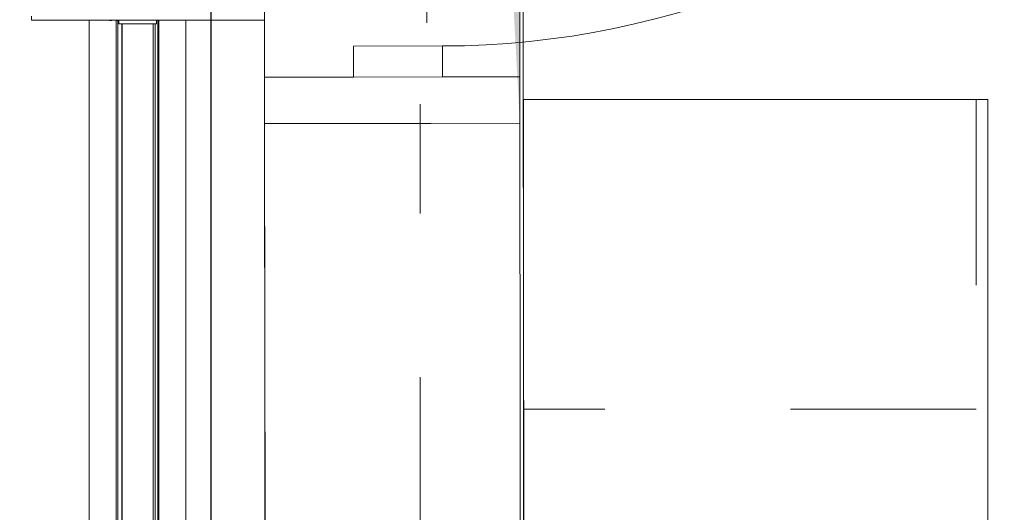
# Model space of a CAD drawing. Header units: millimetres. Extents: x 11681 to 15516, y 25095 to 29743.
# Tile 75 of 96: x 12873 to 13000, y 27911 to 27975. Entities that reach past the tile are written whole.
import ezdxf
from ezdxf.lldxf.tags import DXFTag

# ---------------------------------------------------------------- set-up
doc = ezdxf.new("R2010")
doc.units = ezdxf.units.MM
for name, pattern in [('Przerywana', [48, 24, -24]), ('Przerywana podwójnie', [109.361107, 52.916665, -21.166666, 14.111111, -21.166666]), ('Wipeout_Contour', [100, 0, -100])]:
    doc.linetypes.add(name, pattern=pattern)
for name, color, linetype, lineweight, true_color in [('00 - nowa technologia myjni_Nr_pióra__95', 7, 'Continuous', 20, 0x7c7c7c), ('320 - W Umeblowanie_Nr_pióra__95', 7, 'Continuous', 20, 0x7c7c7c), ('410-K Osie główne_Nr_pióra__95', 7, 'Continuous', 0, 0x7c7c7c), ('420-K Ściany_Nr_pióra__95', 7, 'Continuous', 13, 0x7c7c7c), ('460 - Stropy_Nr_pióra__95', 7, 'Continuous', 13, 0x7c7c7c), ('Nowe_420-K Ściany_Nr_pióra__95', 7, 'Continuous', 20, 0x7c7c7c), ('Nowe_460 - Stropy_Nr_pióra__95', 7, 'Continuous', 13, 0x7c7c7c), ('Nowe_Drzwi Archicad_Nr_pióra__95', 7, 'Continuous', 20, 0x7c7c7c)]:
    doc.layers.add(name, color=color, linetype=linetype, lineweight=lineweight, true_color=true_color)
doc.layers.add('420-K Ściany', color=7, linetype='Continuous')
doc.layers.add('IS_Zimna_woda', color=5, linetype='SOLID', lineweight=30)
doc.layers.add('XREF', color=8, linetype='Continuous', lineweight=9)
tags = doc.linetypes.add('SOLID', pattern=[10, 10, 0]).pattern_tags.tags
tags[6:7] = [DXFTag(74, 4), DXFTag(75, 0), DXFTag(340, '0'), DXFTag(46, 0.0), DXFTag(50, 0.0), DXFTag(44, 0.0), DXFTag(45, 0.0)]
tags[4:5] = [DXFTag(74, 4), DXFTag(75, 0), DXFTag(340, '0'), DXFTag(46, 0.0), DXFTag(50, 0.0), DXFTag(44, 0.0), DXFTag(45, 0.0)]

# ---------------------------------------------------------------- blocks, each defined once
blk = doc.blocks.new('parter 2025.10.15')
at = {"layer": '00 - nowa technologia myjni_Nr_pióra__95', "color": 8, "linetype": 'Continuous', "lineweight": 5}
for p, q in [((591.83, 2584.08), (591.83, 2584.58)), ((629.43, 2584.08), (591.83, 2584.08)), ((599.28, 2559.16), (599.28, 2584.08)), ((601.91, 2584.08), (601.91, 2584.04)), ((601.91, 2584.04), (601.94, 2584.04)), ((601.94, 2584.04), (602.19, 2584.04)), ((602.19, 2584.04), (602.19, 2584.08)), ((602.78, 2559.16), (602.78, 2584.08)), ((602.79, 2584.04), (602.79, 2584.08)), ((602.79, 2584.04), (602.82, 2584.04)), ((602.82, 2584.04), (603.08, 2584.04)), ((603, 2559.16), (603, 2584.04)), ((603.11, 2584.04), (603.08, 2584.04)), ((603.11, 2584.08), (603.11, 2583.58)), ((607.96, 2584.08), (607.96, 2583.58)), ((608.13, 2559.16), (608.13, 2584.08)), ((608.28, 2559.16), (608.28, 2584.08)), ((611.78, 2559.16), (611.78, 2584.08)), ((629.43, 2583.65), (629.43, 2584.25)), ((641.93, 2584.08), (641.93, 2584.17)), ((641.93, 2583.63), (641.93, 2584.08)), ((641.93, 2583.65), (641.93, 2584.08)), ((641.93, 2584.08), (642.53, 2584.08)), ((603.93, 2583.58), (603.11, 2583.58)), ((603.48, 2559.16), (603.48, 2583.58)), ((603.53, 2583.58), (603.53, 2388.58)), ((607.13, 2583.58), (603.93, 2583.58)), ((607.96, 2583.58), (607.13, 2583.58)), ((607.53, 2583.58), (607.53, 2388.58)), ((607.81, 2559.16), (607.81, 2583.58)), ((629.43, 2583.63), (629.43, 2583.65)), ((629.43, 2583.65), (641.93, 2583.65)), ((629.43, 2583.63), (629.43, 2583.23)), ((629.43, 2583.63), (634.43, 2583.63)), ((629.43, 2583.23), (634.43, 2583.23)), ((634.43, 2583.63), (634.43, 2583.65)), ((634.43, 2583.63), (634.43, 2583.23)), ((636.93, 2583.63), (636.93, 2583.65)), ((636.93, 2583.63), (636.93, 2583.23)), ((636.93, 2583.63), (641.93, 2583.63)), ((636.93, 2583.23), (641.93, 2583.23)), ((641.93, 2583.63), (641.93, 2583.23)), ((599.28, 2556.64), (599.28, 2559.16)), ((602.78, 2556.64), (602.78, 2559.16)), ((603, 2556.64), (603, 2559.16)), ((603.48, 2556.64), (603.48, 2559.16)), ((607.81, 2556.64), (607.81, 2559.16)), ((608.13, 2556.64), (608.13, 2559.16)), ((608.28, 2556.64), (608.28, 2559.16)), ((611.78, 2556.64), (611.78, 2559.16)), ((599.28, 2553.08), (599.28, 2556.64)), ((602.78, 2553.08), (602.78, 2556.64)), ((603, 2553.08), (603, 2556.64)), ((603.48, 2553.08), (603.48, 2556.64)), ((607.81, 2553.08), (607.81, 2556.64)), ((608.13, 2553.08), (608.13, 2556.64)), ((608.28, 2553.08), (608.28, 2556.64)), ((611.78, 2553.08), (611.78, 2556.64)), ((599.28, 2551.43), (599.28, 2553.08)), ((602.78, 2551.43), (602.78, 2553.08)), ((603, 2551.43), (603, 2553.08)), ((603.48, 2551.43), (603.48, 2553.08)), ((607.81, 2551.43), (607.81, 2553.08)), ((608.13, 2551.43), (608.13, 2553.08)), ((608.28, 2551.43), (608.28, 2553.08)), ((611.78, 2551.43), (611.78, 2553.08)), ((599.28, 2551.43), (599.28, 2550.58)), ((602.78, 2551.43), (602.78, 2550.58)), ((603, 2551.43), (603, 2550.58)), ((603.48, 2551.43), (603.48, 2550.58)), ((607.81, 2551.43), (607.81, 2550.58)), ((608.13, 2551.43), (608.13, 2550.58)), ((608.28, 2551.43), (608.28, 2550.58)), ((611.78, 2551.43), (611.78, 2550.58)), ((599.28, 2548.89), (599.28, 2550.58)), ((602.78, 2548.89), (602.78, 2550.58)), ((603, 2548.89), (603, 2550.58)), ((603.48, 2548.89), (603.48, 2550.58)), ((607.81, 2548.89), (607.81, 2550.58)), ((608.13, 2548.89), (608.13, 2550.58)), ((608.28, 2548.89), (608.28, 2550.58)), ((611.78, 2548.89), (611.78, 2550.58)), ((599.28, 2542.29), (599.28, 2548.89)), ((602.78, 2542.29), (602.78, 2548.89)), ((603, 2542.29), (603, 2548.89)), ((603.48, 2542.29), (603.48, 2548.89)), ((607.81, 2542.29), (607.81, 2548.89)), ((608.13, 2542.29), (608.13, 2548.89)), ((608.28, 2542.29), (608.28, 2548.89)), ((611.78, 2542.29), (611.78, 2548.89)), ((599.28, 2542.29), (599.28, 2467.27)), ((602.78, 2542.29), (602.78, 2467.27)), ((603, 2542.29), (603, 2467.27)), ((603.48, 2542.29), (603.48, 2467.27)), ((607.81, 2542.29), (607.81, 2467.27)), ((608.13, 2542.29), (608.13, 2467.27)), ((608.28, 2542.29), (608.28, 2467.27)), ((611.78, 2542.29), (611.78, 2467.27))]:
    blk.add_line(p, q, dxfattribs=at)
for centre, start, end in [((602.65, 2584.28), 195.7945, 198.481), ((603.53, 2584.28), 195.7928, 198.4794), ((602.37, 2584.28), 341.5206, 344.2072)]:
    blk.add_arc(centre, 0.748, start, end, dxfattribs=at)
at = {"layer": '320 - W Umeblowanie_Nr_pióra__95', "color": 8, "linetype": 'Przerywana', "lineweight": 5}
for p, q in [((713.89, 2573.81), (713.89, 2533.81)), ((713.89, 2533.81), (655.39, 2533.81))]:
    blk.add_line(p, q, dxfattribs=at)
at = {"layer": '320 - W Umeblowanie_Nr_pióra__95', "color": 8, "linetype": 'Continuous', "lineweight": 5, "flags": 128}
blk.add_lwpolyline([(655.39, 2573.81), (655.39, 2453.81), (715.39, 2453.81), (715.39, 2573.81)], close=True, dxfattribs=at)
at = {"layer": 'Nowe_420-K Ściany_Nr_pióra__95', "color": 8, "linetype": 'Continuous', "lineweight": 5, "flags": 128}
blk.add_lwpolyline([(621.92, 2576.7), (654.92, 2576.74)], dxfattribs=at)
at = {"color": 8, "linetype": 'Wipeout_Contour', "lineweight": 5, "ltscale": 20165.322229}
blk.add_wipeout([(621.93, 2570.7), (622.25, 2309.77), (655.25, 2309.77), (655.12, 2413.81), (642.01, 2413.81), (642.01, 2453.81), (655.07, 2453.81), (654.93, 2570.74)], dxfattribs=at).dxf.layer = '420-K Ściany'
at = {"layer": 'Nowe_420-K Ściany_Nr_pióra__95', "linetype": 'Continuous', "lineweight": 5}
blk.add_hatch(color=8, dxfattribs=at).paths.add_polyline_path([(621.92, 2576.7), (621.93, 2570.7), (654.93, 2570.74), (654.92, 2576.74)])
at = {"layer": '420-K Ściany_Nr_pióra__95', "color": 8, "linetype": 'Continuous', "lineweight": 5}
for p, q in [((643.43, 2570.73), (621.93, 2570.7)), ((654.93, 2570.74), (643.43, 2570.73))]:
    blk.add_line(p, q, dxfattribs=at)
at = {"layer": '420-K Ściany_Nr_pióra__95', "color": 8, "linetype": 'Continuous', "lineweight": 5, "flags": 128}
for points in [[(621.93, 2570.7), (622.25, 2309.77)], [(621.93, 2570.7), (625.07, 59.14)], [(655.07, 2453.81), (654.93, 2570.74)], [(655.07, 2453.81), (654.93, 2570.74)]]:
    blk.add_lwpolyline(points, dxfattribs=at)
at = {"layer": 'Nowe_420-K Ściany_Nr_pióra__95', "color": 8, "linetype": 'Continuous', "lineweight": 5, "flags": 128}
for points in [[(621.92, 2576.7), (621.93, 2570.7)], [(654.93, 2570.74), (654.92, 2576.74)]]:
    blk.add_lwpolyline(points, dxfattribs=at)
at = {"color": 8, "linetype": 'Wipeout_Contour', "lineweight": 5, "ltscale": 10840.077971}
blk.add_wipeout([(648.19, 2694.15), (621.76, 2700.7), (621.93, 2570.7), (654.93, 2570.74)], dxfattribs=at).dxf.layer = '420-K Ściany'
at = {"layer": '420-K Ściany', "linetype": 'Continuous', "lineweight": 5}
blk.add_hatch(color=8, dxfattribs=at).paths.add_polyline_path([(654.76, 2700.74), (621.76, 2700.7), (648.19, 2694.15), (654.93, 2570.74)])
at = {"layer": '410-K Osie główne_Nr_pióra__95', "color": 8, "linetype": 'Przerywana podwójnie', "lineweight": 5}
blk.add_line((642.06, 3303.44), (642.06, -164.96), dxfattribs=at)
at = {"layer": '420-K Ściany_Nr_pióra__95', "color": 8, "linetype": 'Continuous', "lineweight": 5, "flags": 128}
for points in [[(621.76, 2700.7), (621.93, 2570.7)], [(654.93, 2570.74), (654.76, 2700.74)], [(621.93, 2570.7), (654.93, 2570.74)]]:
    blk.add_lwpolyline(points, dxfattribs=at)
at = {"layer": '460 - Stropy_Nr_pióra__95', "color": 8, "linetype": 'Continuous', "lineweight": 5, "flags": 128}
blk.add_lwpolyline([(6.75, 7.87), (658.57, 7.05), (655.73, 2276.77), (655.14, 2747.25), (654.75, 3058.7), (10.58, 3058.7)], close=True, dxfattribs=at)
at = {"layer": 'Nowe_460 - Stropy_Nr_pióra__95', "color": 8, "linetype": 'Continuous', "lineweight": 5, "flags": 128}
blk.add_lwpolyline([(1099.75, 2747.25), (655.14, 2747.25), (655.73, 2276.77), (1099.75, 2276.77)], close=True, dxfattribs=at)
at = {"layer": 'Nowe_Drzwi Archicad_Nr_pióra__95', "color": 8, "linetype": 'Continuous', "lineweight": 5}
for p, q in [((642.91, 2583.73), (642.78, 2687.73)), ((633.41, 2580.71), (644.91, 2580.73)), ((633.42, 2576.71), (633.41, 2580.71)), ((644.91, 2580.73), (644.92, 2576.73)), ((633.42, 2576.71), (621.92, 2576.7)), ((644.92, 2576.73), (633.42, 2576.71)), ((644.92, 2576.73), (633.42, 2576.71)), ((644.92, 2576.73), (633.42, 2576.71)), ((654.92, 2576.74), (644.92, 2576.73))]:
    blk.add_line(p, q, dxfattribs=at)
blk.add_arc((644.78, 2690.73), 110, 270.0718, 0.0718, dxfattribs=at)

msp = doc.modelspace()

# ---------------------------------------------------------------- block references
at = {"layer": 'XREF'}
msp.add_blockref('parter 2025.10.15', (12282.34, 25390.78), dxfattribs=at)

# ---------------------------------------------------------------- next in the draw order: linework, layer by layer
at = {"layer": 'IS_Zimna_woda', "ltscale": 10}
msp.add_lwpolyline([(12897.36, 25496.05), (12897.36, 28392.44)], dxfattribs=at)

doc.saveas('drawing.dxf')
